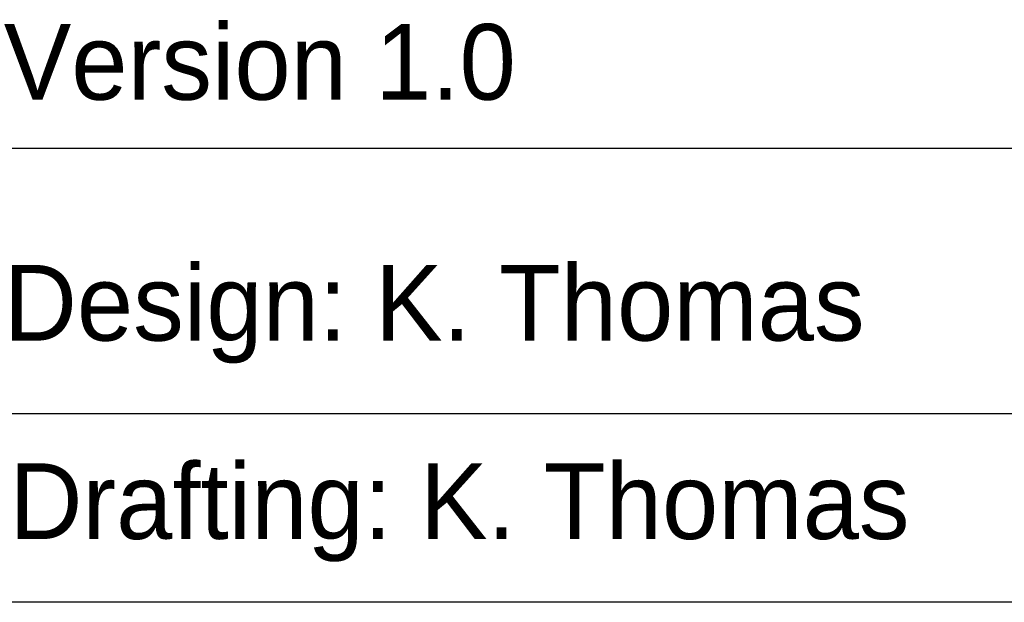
# Model space of a CAD drawing. Extents: x 0.2 to 41.2, y 0.2 to 29.2.
# Tile 5 of 12: x 32.896 to 34.522, y 0.25 to 1.212. Entities that reach past the tile are written whole.
import ezdxf

# ---------------------------------------------------------------- set-up
doc = ezdxf.new("R2010")
doc.units = 0
doc.layers.get('0').update_dxf_attribs({"linetype": 'CONTINUOUS'})
doc.layers.add('TITLEBLOCK', color=7, linetype='CONTINUOUS')

msp = doc.modelspace()

# ---------------------------------------------------------------- linework, layer by layer
msp.add_line((32.75, 0.561638), (41.25, 0.561638))
at = {"layer": 'TITLEBLOCK'}
for p, q in [((32.75, 1), (36.75, 1)), ((41.25, 0.25), (0.25, 0.25))]:
    msp.add_line(p, q, dxfattribs=at)

# ---------------------------------------------------------------- texts
for s, p in [('Version 1.0', (32.87, 1.08)), ('Design: K. Thomas', (32.87, 0.682173)), ('Drafting: K. Thomas', (32.879221, 0.354551))]:
    msp.add_text(s, height=0.125, dxfattribs=at).set_placement(p)

doc.saveas('drawing.dxf')
